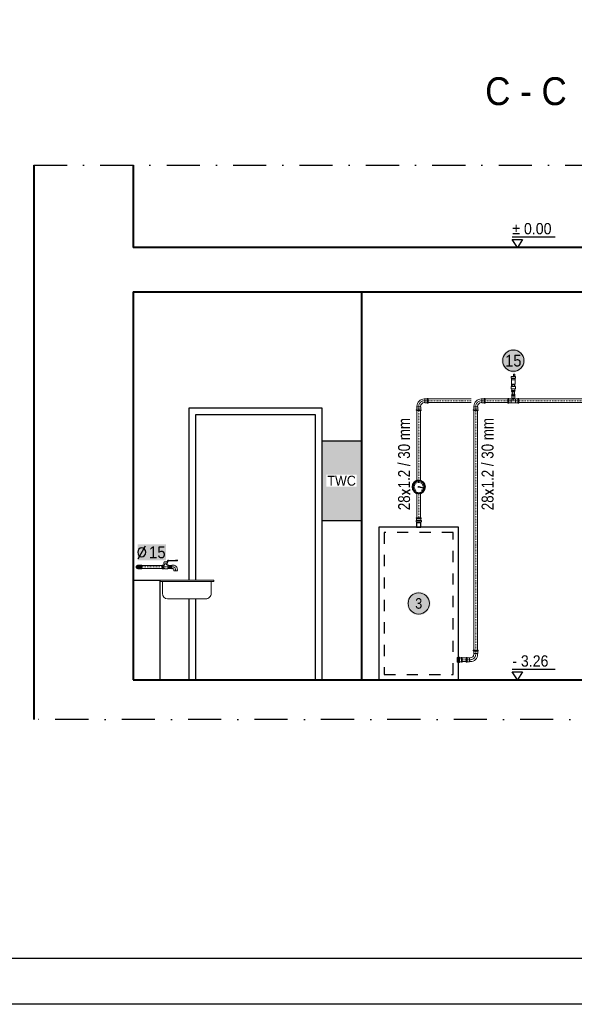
# Model space of a CAD drawing. Header units: millimetres. Extents: x -368 to 1732, y 3428 to 4913.
# Tile 1 of 80: x 62 to 480, y 3428 to 4170. Entities that reach past the tile are written whole.
import ezdxf
from ezdxf.enums import TextEntityAlignment as Align
from ezdxf.lldxf.tags import DXFTag

# ---------------------------------------------------------------- set-up
doc = ezdxf.new("R2010")
doc.units = ezdxf.units.MM
for name, pattern in [('_DASHED', [0.564444, 0.282222, -0.282222]), ('ACAD_ISO05W100', [33, 24, -3, 0, -3, 0, -3]), ('ACAD_ISO08W100', [36, 24, -3, 6, -3]), ('DASHDOT', [25.4, 12.7, -6.35, 0, -6.35]), ('DASHDOT2', [0.5, 0.25, -0.125, 0, -0.125]), ('DASHDOTX2', [2, 1, -0.5, 0, -0.5])]:
    doc.linetypes.add(name, pattern=pattern)
for name, color, linetype in [('-- Budynek', 7, 'Continuous'), ('-- RAMKA', 11, 'Continuous'), ('-- urządzenia', 51, 'Continuous'), ('Oś', 1, 'ACAD_ISO05W100')]:
    doc.layers.add(name, color=color, linetype=linetype)
for name, color, linetype, lineweight in [('-- CO_opis', 11, 'Continuous', 0), ('-- CO_rury', 11, 'Continuous', 9), ('_NOŚNE', 73, 'Continuous', 40)]:
    doc.layers.add(name, color=color, linetype=linetype, lineweight=lineweight)
doc.styles.add('A', font='arial.ttf', dxfattribs={"width": 0.9})
doc.styles.add('INSTADT', font='arial.ttf', dxfattribs={"width": 0.9})
doc.styles.add('R', font='romans.shx')
tags = doc.linetypes.add('DASH', pattern=[15, 10, -5]).pattern_tags.tags
tags[6:7] = [DXFTag(74, 4), DXFTag(75, 0), DXFTag(340, '0'), DXFTag(46, 0.0), DXFTag(50, 0.0), DXFTag(44, 0.0), DXFTag(45, 0.0)]
tags[4:5] = [DXFTag(74, 4), DXFTag(75, 0), DXFTag(340, '0'), DXFTag(46, 0.0), DXFTag(50, 0.0), DXFTag(44, 0.0), DXFTag(45, 0.0)]

# ---------------------------------------------------------------- blocks, each defined once
blk = doc.blocks.new('*U5')
at = {"layer": '-- RAMKA', "color": 50}
blk.add_lwpolyline([(0, 2970), (4200, 2970), (4200, 0), (0, 0)], close=True, dxfattribs=at)
at = {"layer": '-- RAMKA', "color": 11}
blk.add_lwpolyline([(300, 69.4), (4130, 69.4), (4130, 2900), (300, 2900)], close=True, dxfattribs=at)
blk = doc.blocks.new('-- RZĘDNA')
at = {"color": 50}
blk.add_line((-7.8, 15.7), (57, 15.7), dxfattribs=at)
at = {"color": 11}
blk.add_lwpolyline([(-7.8, 11.7), (7.8, 11.7), (0, 0)], close=True, dxfattribs=at)
at = {"color": 11, "style": 'INSTADT', "width": 0.9}
blk.add_attdef('POZIOM', (-7.8, 19.8), '', height=17, rotation=360, dxfattribs=at)
blk = doc.blocks.new('*U873')
at = {"color": 0, "ltscale": 10}
for p, q in [((4849.6, 14), (5018.7, 14)), ((4849.6, -14), (5018.7, -14))]:
    blk.add_line(p, q, dxfattribs=at)
at = {"color": 50, "linetype": 'DASHDOT2', "ltscale": 40}
blk.add_line((4849.6, 0), (5018.7, 0), dxfattribs=at)
blk = doc.blocks.new('*U877')
at = {"color": 0, "ltscale": 10}
for p, q in [((4767.2, 14), (5294.4, 14)), ((4767.2, -14), (5294.4, -14))]:
    blk.add_line(p, q, dxfattribs=at)
at = {"color": 50, "linetype": 'DASHDOT2', "ltscale": 40}
blk.add_line((4767.2, 0), (5294.4, 0), dxfattribs=at)
blk = doc.blocks.new('-- JOULE TCPMVD-200')
blk.add_lwpolyline([(-30, 0), (30, 0), (30, 115), (-30, 115)], close=True)
at = {"color": 50}
blk.add_lwpolyline([(-1.65, 115), (1.65, 115), (1.65, 118.3), (-1.65, 118.3)], close=True, dxfattribs=at)
at = {"color": 50, "linetype": '_DASHED', "ltscale": 30}
blk.add_lwpolyline([(-26, 4), (26, 4), (26, 111), (-26, 111)], close=True, dxfattribs=at)
blk = doc.blocks.new('*U859')
blk.add_blockref('-- JOULE TCPMVD-200', (0, 0))
blk = doc.blocks.new('-- ZŁACZKA INOX 28_25')
at = {"color": 0}
for p, q in [((-37.8, 15.5), (-37.8, -15.5)), ((-30.4, 15.6), (-32.8, 17.8)), ((-17.8, 15.6), (-30.4, 15.6)), ((-30.4, -15.6), (-32.8, -17.8)), ((-17.8, -15.6), (-30.4, -15.6))]:
    blk.add_line(p, q, dxfattribs=at)
at = {"color": 50}
blk.add_line((-30.4, 15.6), (-30.4, -15.6), dxfattribs=at)
for points in [[(-7.8, -20.5), (-17.8, -20.5), (-17.8, 20.5), (-7.8, 20.5)], [(-7.8, -16.6), (0.1, -16.6), (0.1, 16.6), (-7.8, 16.6)]]:
    blk.add_lwpolyline(points, close=True, dxfattribs=at)
for points in [[(-17.8, 15.6), (-17.8, 20.5), (-7.8, 20.5), (-7.8, 16.6), (0.1, 16.6)], [(-17.8, -15.6), (-17.8, -20.5), (-7.8, -20.5), (-7.8, -16.6), (0.1, -16.6)]]:
    blk.add_lwpolyline(points)
at = {"color": 0}
for centre, start, end in [((-34.8, 15.5), 49, 180), ((-34.8, -15.5), 180, 311)]:
    blk.add_arc(centre, 3, start, end, dxfattribs=at)
blk = doc.blocks.new('*U860')
blk.add_blockref('-- ZŁACZKA INOX 28_25', (0, 0))
blk = doc.blocks.new('-- NR_22')
h = blk.add_hatch(color=251)
edge = h.paths.add_edge_path()
edge.add_arc((0, 30), 22, 0, 360)
at = {"color": 50}
blk.add_circle((0, 30), 20, dxfattribs=at)
at = {"style": 'A', "width": 0.9, "flags": 12}
blk.add_attdef('22', text='', height=22, dxfattribs=at).set_placement((0, 30, 0.1), align=Align.MIDDLE_CENTER)
blk = doc.blocks.new('*U872')
at = {"color": 0, "ltscale": 10}
for p, q in [((4651, 14), (6460.2, 14)), ((4651, -14), (6460.2, -14))]:
    blk.add_line(p, q, dxfattribs=at)
at = {"color": 50, "linetype": 'DASHDOT2', "ltscale": 40}
blk.add_line((4651, 0), (6460.2, 0), dxfattribs=at)
blk = doc.blocks.new('*U874')
at = {"color": 0, "ltscale": 10}
for p, q in [((6452.5, 14), (6481.9, 14)), ((6452.5, -14), (6481.9, -14))]:
    blk.add_line(p, q, dxfattribs=at)
at = {"color": 50, "linetype": 'DASHDOT2', "ltscale": 40}
blk.add_line((6452.5, 0), (6481.9, 0), dxfattribs=at)
blk = doc.blocks.new('GEBERIT_KOL_90st_28')
at = {"color": 0}
for p, q in [((-72, 87.6), (-72, 56.4)), ((-64, 87.6), (-67.2, 90)), ((-49, 87.6), (-64, 87.6)), ((-46.4, 87), (-46.4, 57)), ((-42, 86), (-46.4, 86)), ((-64, 56.4), (-67.2, 54)), ((-49, 56.4), (-64, 56.4)), ((-42, 58), (-46.4, 58)), ((-15.6, 8), (-18, 4.8)), ((-15.6, 23), (-15.6, 8)), ((-15.6, 0), (15.6, 0)), ((-15, 25.5), (15, 25.5)), ((-14, 25.5), (-14, 30)), ((14, 25.5), (14, 30)), ((15.6, 23), (15.6, 8)), ((15.6, 8), (18, 4.8))]:
    blk.add_line(p, q, dxfattribs=at)
at = {"color": 50}
for p, q in [((-64, 87.6), (-64, 56.4)), ((-15.6, 8), (15.6, 8))]:
    blk.add_line(p, q, dxfattribs=at)
at = {"color": 50, "linetype": 'DASHDOTX2', "ltscale": 0.1}
for p, q in [((-42, 72), (-72, 72)), ((0, 30), (0, 0))]:
    blk.add_line(p, q, dxfattribs=at)
at = {"color": 0}
for centre, radius, start, end in [((-69, 87.6), 3, 53.7, 180), ((-49, 82.3), 5.33, 61.39945, 90), ((-42, 30), 56, 0, 90), ((-69, 56.4), 3, 180, 306.3), ((-49, 61.7), 5.33, 270, 298.60055), ((-42, 30), 28, 0, 90), ((-15.6, 3), 3, 143.7, 270), ((-10.3, 23), 5.33, 151.39945, 180), ((10.3, 23), 5.33, 0, 28.60055), ((15.6, 3), 3, 270, 36.3)]:
    blk.add_arc(centre, radius, start, end, dxfattribs=at)
at = {"color": 50, "linetype": 'DASHDOTX2', "ltscale": 0.1}
blk.add_arc((-42, 30), 42, 0, 90, dxfattribs=at)
blk = doc.blocks.new('*U861')
blk.add_blockref('GEBERIT_KOL_90st_28', (1616.2, 931.7))
blk = doc.blocks.new('*U878')
at = {"color": 0, "ltscale": 10}
for p, q in [((5408.1, 14), (5732.4, 14)), ((5408.1, -14), (5732.4, -14))]:
    blk.add_line(p, q, dxfattribs=at)
at = {"color": 50, "linetype": 'DASHDOT2', "ltscale": 40}
blk.add_line((5408.1, 0), (5732.4, 0), dxfattribs=at)
blk = doc.blocks.new('*U876')
blk.add_blockref('GEBERIT_KOL_90st_28', (1544.2, 930.5))
blk = doc.blocks.new('--VIEGA_KOL_GW1-2_rz')
at = {"layer": 'Oś', "linetype": 'DASHDOT2', "ltscale": 30}
h = blk.add_hatch(color=251, dxfattribs=at)
h.dxf.hatch_style = 1
h.paths.add_polyline_path([(25.6, -12.7, -0.139661), (26.9, -13, 0.282593), (29.5, -13), (29.5, -6.2), (29.5, 11.4), (29.5, 13, 0.282498), (26.9, 13, -0.13975), (25.6, 12.6), (0, 12.7, 1.000248), (0, -12.7)])
for p, q in [((25.6, 12.6), (0, 12.7)), ((25.6, -12.7), (0, -12.7))]:
    blk.add_line(p, q)
at = {"color": 0, "linetype": 'Continuous', "ltscale": 0.039894}
blk.add_line((29.5, 13), (29.5, 11.4), dxfattribs=at)
at = {"color": 0, "linetype": 'Continuous', "ltscale": 0.442229}
blk.add_line((29.5, 11.4), (29.5, -6.2), dxfattribs=at)
at = {"color": 0, "linetype": 'Continuous', "ltscale": 0.169648}
blk.add_line((29.5, -6.2), (29.5, -13), dxfattribs=at)
at = {"color": 50, "linetype": 'DASHDOTX2', "ltscale": 5}
blk.add_lwpolyline([(0, 0), (29.5, 0)], dxfattribs=at)
blk.add_arc((0, 0), 12.7, 89.97161, 270.02838)
at = {"color": 0, "linetype": 'Continuous'}
for centre, start, end in [((25.6, 15.2), 270.00002, 301.78831), ((28.2, 10.9), 58.66831, 121.78762), ((25.6, -15.2), 58.21169, 89.99998), ((28.2, -10.9), 238.21237, 301.33168)]:
    blk.add_arc(centre, 2.5, start, end, dxfattribs=at)
blk = doc.blocks.new('*U881')
at = {"color": 0}
blk.add_blockref('--VIEGA_KOL_GW1-2_rz', (-1185, -1937.3), dxfattribs=at)
blk = doc.blocks.new('*U884')
at = {"color": 0, "ltscale": 10}
for p, q in [((-3303.5, 10.7), (-3149.5, 10.7)), ((-3303.5, -10.7), (-3149.5, -10.7))]:
    blk.add_line(p, q, dxfattribs=at)
at = {"color": 50, "linetype": 'DASHDOT2', "ltscale": 40}
blk.add_line((-3303.5, 0), (-3149.5, 0), dxfattribs=at)
blk = doc.blocks.new('ZAW.KUL.1 2201 01_DN15_HERZ_z_boku')
blk.add_hatch(color=251).paths.add_polyline_path([(-8.8, 20.3), (-12.2, 20.3), (-12.2, 24.3), (-12.2, 28.8), (-12, 32.2), (-10.1, 38), (-9.9, 38.2), (-9.6, 38.3), (9.1, 38.3), (10, 38.5), (10.7, 39.2), (18.1, 49.6), (19.5, 50.9), (21.5, 51.3), (75.1, 49.4), (75.5, 49.5), (75.9, 49.7), (77.5, 51.4), (77.8, 51.6), (78.1, 51.7), (87.5, 52.7), (89.1, 52.2), (89.8, 50.7), (89.8, 46.4), (89.6, 46), (89.2, 45.9), (22.3, 45.9), (20.8, 45.5), (19.8, 44.4), (11.7, 30.4), (11.6, 30.2), (11.6, 30.1), (11.8, 24.3), (11.8, 20.3), (8.2, 20.3), (8.2, 24), (-2.4, 24), (-2.4, 20.3)])
at = {"color": 0}
for p, q in [((-24.4, 13.5), (-25.2, 12)), ((-25.2, -12), (-25.2, 12)), ((-15.7, 13.5), (-24.4, 13.5)), ((-13.1, 12), (-10.2, 12)), ((-8.8, 20.3), (-8.8, 13.5)), ((-2.4, 24), (-2.4, 20.3)), ((8.2, 24), (-2.4, 24)), ((8.2, 24), (8.2, 17)), ((10.2, 15), (15, 15)), ((16.1, 14.6), (17.1, 13.5)), ((17.1, 12.5), (25.2, 12.5)), ((25.2, 12.5), (25.2, -12.5)), ((-24.4, -13.5), (-25.2, -12)), ((-15.7, -13.5), (-24.4, -13.5)), ((-13.1, -12), (-9.3, -12)), ((-4.4, -14.5), (-8.5, -12.2)), ((3.8, -14.8), (-3.7, -14.8)), ((5, -14.9), (4.6, -14.9)), ((5.3, -15), (5, -14.9)), ((5.3, -15), (15, -15)), ((16.1, -14.6), (17.1, -13.5)), ((17.1, -12.5), (25.2, -12.5))]:
    blk.add_line(p, q, dxfattribs=at)
at = {"color": 50, "linetype": 'DASHDOTX2', "ltscale": 5}
for p, q in [((-13.1, 8.2), (-25.2, 8.2)), ((-25.2, 5), (-13.1, 5)), ((-13.1, 12), (-13.1, 0)), ((17.1, -12.5), (17.1, 12.5)), ((25.2, 10.4), (17.1, 10.4)), ((17.1, 2.1), (25.2, 2.1)), ((-25.2, 0), (25.2, 0)), ((-13.1, -5), (-25.2, -5)), ((-25.2, -8.2), (-13.1, -8.2)), ((-13.1, 0), (-13.1, -12)), ((25.2, -2.1), (17.1, -2.1)), ((17.1, -10.4), (25.2, -10.4))]:
    blk.add_line(p, q, dxfattribs=at)
for p, q in [((-8.8, 20.3), (-2.4, 20.3)), ((17.1, 13.5), (17.1, 12.5)), ((17.1, -12.5), (17.1, -13.5))]:
    blk.add_line(p, q)
at = {"color": 11}
blk.add_lwpolyline([(-8.8, 20.3), (-12.2, 20.3), (-12.2, 24.3), (-12.2, 24.3), (-12.2, 28.8), (-12, 32.2), (-10.1, 38), (-9.9, 38.2), (-9.6, 38.3), (9.1, 38.3), (10, 38.5), (10.7, 39.2), (18.1, 49.6), (19.5, 50.9), (21.5, 51.3), (75.1, 49.4), (75.5, 49.5), (75.9, 49.7), (77.5, 51.4), (77.8, 51.6), (78.1, 51.7), (87.5, 52.7), (89.1, 52.2), (89.8, 50.7), (89.8, 46.4), (89.6, 46), (89.2, 45.9), (22.3, 45.9), (20.8, 45.5), (19.8, 44.4), (11.7, 30.4), (11.6, 30.2), (11.6, 30.1), (11.8, 24.3), (11.8, 24.3), (11.8, 20.3), (8.2, 20.3), (8.2, 24), (-2.4, 24), (-2.4, 20.3), (-8.8, 20.3)], dxfattribs=at)
at = {"color": 0}
for centre, radius, start, end in [((-15.7, 12), 1.5, 30, 90), ((-13.1, 13.5), 1.5, 210, 270), ((-10.2, 13.5), 1.5, 269.99986, 0.00012), ((10.2, 17), 2, 179.99994, 270.00008), ((15, 13.5), 1.5, 45, 90), ((-15.7, -12), 1.5, 270, 330), ((-13.1, -13.5), 1.5, 90, 150), ((-9.3, -13.5), 1.5, 60, 90), ((-3.7, -13.3), 1.5, 240, 270), ((3.8, -17.8), 3, 75, 90), ((15, -13.5), 1.5, 270, 315)]:
    blk.add_arc(centre, radius, start, end, dxfattribs=at)
blk = doc.blocks.new('*U445')
blk.add_blockref('ZAW.KUL.1 2201 01_DN15_HERZ_z_boku', (1517.5, -300))
blk = doc.blocks.new('-- fi_średnica_k')
blk.add_hatch(color=251).paths.add_polyline_path([(21.4, 32), (-21.4, 32), (-21.4, 8), (21.4, 8)])
at = {"insert": (-6.8, 20), "char_height": 20, "width": 56.29, "attachment_point": 6, "style": 'R'}
blk.add_mtext('{\\C11;%%C}', dxfattribs=at)
at = {"color": 7, "style": 'A', "width": 0.9, "flags": 12}
blk.add_attdef('SR', text='', height=18, dxfattribs=at).set_placement((8, 20), align=Align.MIDDLE_CENTER)
blk = doc.blocks.new('VIEGA_KOL_GW1-2')
at = {"color": 0, "linetype": 'Continuous', "ltscale": 0.039894}
for p, q in [((-11.4, 29.5), (-13, 29.5)), ((29.5, 13), (29.5, 11.4))]:
    blk.add_line(p, q, dxfattribs=at)
at = {"color": 0, "linetype": 'Continuous', "ltscale": 0.442229}
for p, q in [((-11.4, 29.5), (6.2, 29.5)), ((29.5, 11.4), (29.5, -6.2))]:
    blk.add_line(p, q, dxfattribs=at)
at = {"color": 0, "linetype": 'Continuous', "ltscale": 0.169648}
for p, q in [((6.2, 29.5), (13, 29.5)), ((29.5, -6.2), (29.5, -13))]:
    blk.add_line(p, q, dxfattribs=at)
at = {"color": 0, "linetype": 'Continuous'}
for points in [[(-12.9, 19.6), (-13.1, 18.9), (-13.1, 18.2), (-13.2, 17.5)], [(-12.7, 25.6), (-12.7, 22.1), (-12.7, 21.6), (-12.7, 21.1), (-12.7, 20.6), (-12.8, 20.1), (-12.9, 19.6)], [(12.6, 25.6), (12.6, 22.1), (12.6, 21.6), (12.6, 21.1), (12.7, 20.6), (12.8, 20.1), (12.9, 19.6)], [(12.9, 19.6), (13.1, 18.9), (13.1, 18.2), (13.2, 17.5)], [(25.6, 12.6), (21.5, 12.6), (20.8, 12.7), (20.2, 12.8), (19.5, 12.9), (18.8, 13.1), (18.2, 13.1), (17.5, 13.2)], [(25.6, -12.7), (21.5, -12.7), (20.8, -12.7), (20.2, -12.8), (19.5, -12.9), (18.8, -13.1), (18.2, -13.1), (17.5, -13.2)]]:
    blk.add_lwpolyline(points, dxfattribs=at)
at = {"color": 50, "linetype": 'DASHDOTX2', "ltscale": 5}
for points in [[(0, 29.5), (0, 17.5)], [(17.5, 0), (29.5, 0)]]:
    blk.add_lwpolyline(points, dxfattribs=at)
at = {"color": 0, "linetype": 'Continuous'}
for centre, radius, start, end in [((-10.9, 28.2), 2.5, 148.66831, 211.78763), ((17.5, 17.5), 30.7, 180.0001, 224.99989), ((-15.2, 25.6), 2.5, 0.00002, 31.78831), ((15.2, 25.6), 2.5, 148.21169, 179.99998), ((10.9, 28.2), 2.5, 328.21237, 31.33169), ((17.5, 17.5), 4.35, 180.00007, 224.99913), ((17.5, 17.5), 4.35, 225.00007, 269.99992), ((25.6, 15.2), 2.5, 270.00002, 301.78831), ((28.2, 10.9), 2.5, 58.66831, 121.78762), ((17.5, 17.5), 30.7, 225.00006, 269.9999), ((25.6, -15.2), 2.5, 58.21169, 89.99998), ((28.2, -10.9), 2.5, 238.21237, 301.33168)]:
    blk.add_arc(centre, radius, start, end, dxfattribs=at)
at = {"color": 50, "linetype": 'DASHDOTX2', "ltscale": 5}
for start, end in [(180.00007, 224.99913), (225.00007, 269.99992)]:
    blk.add_arc((17.5, 17.5), 17.5, start, end, dxfattribs=at)
blk = doc.blocks.new('*U883')
blk.add_blockref('VIEGA_KOL_GW1-2', (-369.8, 0))
blk = doc.blocks.new('VIEGA_N1-2')
at = {"color": 50}
for p, q in [((7.8, 8.4), (13.8, 8.4)), ((7.8, 0), (13.8, 0)), ((7.8, -8.4), (13.8, -8.4))]:
    blk.add_line(p, q, dxfattribs=at)
for points in [[(7.8, -10.7), (0, -10.5), (0, 10.5), (7.8, 10.7)], [(13.8, -10.7), (21.5, -10.5), (21.5, 10.5), (13.8, 10.7)]]:
    blk.add_lwpolyline(points, close=True, dxfattribs=at)
at = {"color": 11}
blk.add_lwpolyline([(13.8, -11.9), (7.8, -11.9), (7.8, 11.9), (13.8, 11.9)], close=True, dxfattribs=at)
blk = doc.blocks.new('*U724')
blk.add_blockref('VIEGA_N1-2', (-197.6, 0))
blk = doc.blocks.new('-- ROZDZIELNICA TWC')
blk.add_hatch(color=251).paths.add_polyline_path([(-15, 120), (15, 120), (15, 180), (-15, 180)])
at = {"ltscale": 100, "elevation": 0}
blk.add_lwpolyline([(-15, 120), (15, 120), (15, 180), (-15, 180)], close=True, dxfattribs=at)
at = {"color": 7, "ltscale": 100, "insert": (0, 150, 0), "char_height": 7.5, "attachment_point": 5, "style": 'A', "bg_fill": 3, "box_fill_scale": 1.1, "bg_fill_color": 256, "bg_fill_transparency": 10617998}
blk.add_mtext('TWC', dxfattribs=at)
blk = doc.blocks.new('-- ODPOWIETRZNIK')
at = {"color": 11, "linetype": 'Continuous'}
for points in [[(-1.72, 7.55), (1.72, 7.55), (1.72, 6.43), (-1.72, 6.43)], [(-1.29, 1.54), (1.29, 1.54), (1.29, 0.4), (-1.29, 0.4)]]:
    blk.add_lwpolyline(points, close=True, dxfattribs=at)
at = {"color": 50, "linetype": 'Continuous'}
for points in [[(0.12, 9.43), (1.16, 9.43), (1.16, 8.05), (0.12, 8.05)], [(-1.4, 6.06), (1.4, 6.06), (1.4, 5.2), (-1.4, 5.2)], [(-0.87, 1.94), (0.87, 1.94), (0.87, 0), (-0.87, 0)]]:
    blk.add_lwpolyline(points, close=True, dxfattribs=at)
at = {"color": 0, "linetype": 'Continuous'}
blk.add_lwpolyline([(-1.4, 1.94), (1.4, 1.94), (1.4, 6.43), (-1.4, 6.43)], close=True, dxfattribs=at)
blk = doc.blocks.new('GEBERIT_TR_28-18-28')
at = {"ltscale": 25}
for p, q in [((-42, 15.6), (-42, -15.6)), ((-34, 15.7), (-37.2, 18)), ((-19, 15.7), (-34, 15.7)), ((-16.5, 15), (-9.5, 15)), ((-10.7, 38.6), (-12.6, 41.5)), ((-10.7, 25.7), (-10.7, 38.6)), ((-9.6, 18.3), (-10.6, 25.3)), ((10.4, 45.7), (-10.4, 45.7)), ((-9.6, 16.7), (-9.6, 18.3)), ((-9.5, 16.7), (-9.5, 15)), ((9.5, 18.3), (10.6, 25.3)), ((9.5, 16.7), (9.5, 18.3)), ((9.5, 16.7), (9.5, 15)), ((9.5, 15), (16.4, 15)), ((10.6, 38.6), (12.6, 41.5)), ((10.6, 25.7), (10.6, 38.6)), ((19, 15.7), (34, 15.7)), ((34, 15.7), (37.2, 18)), ((42, -15.6), (42, 15.6)), ((-34, -15.7), (-37.2, -18)), ((-19, -15.7), (-34, -15.7)), ((-16.5, -15), (16.4, -15)), ((19, -15.7), (34, -15.7)), ((34, -15.7), (37.2, -18))]:
    blk.add_line(p, q, dxfattribs=at)
at = {"color": 50, "linetype": 'DASHDOTX2', "ltscale": 0.1}
for p, q in [((42, 0), (-42, 0)), ((0, 0), (0, 45.7))]:
    blk.add_line(p, q, dxfattribs=at)
at = {"color": 50, "ltscale": 25}
for p, q in [((-34, 15.7), (-34, -15.7)), ((-16.5, 15), (-16.5, -15)), ((10.6, 38.6), (-10.7, 38.6)), ((9.5, 18.3), (-9.6, 18.3)), ((9.5, 16.7), (-9.6, 16.7)), ((16.4, -15), (16.4, 15)), ((34, -15.7), (34, 15.7))]:
    blk.add_line(p, q, dxfattribs=at)
at = {"color": 50, "ltscale": 25, "flags": 128}
blk.add_lwpolyline([(9.5, 15), (9.5, 15), (9.4, 15), (9.4, 14.9), (9.3, 14.9), (9.2, 14.8), (9, 14.7), (8.9, 14.6), (8.7, 14.5), (8.5, 14.4), (8.2, 14.2), (8, 14.1), (7.7, 13.9), (7.4, 13.8), (7.1, 13.6), (6.8, 13.4), (6.4, 13.3), (6.1, 13.1), (5.7, 12.9), (5.3, 12.8), (4.9, 12.6), (4.5, 12.5), (4.1, 12.3), (3.6, 12.2), (3.2, 12), (2.7, 11.9), (2.2, 11.8), (1.7, 11.7), (1.2, 11.7), (0.7, 11.6), (0.2, 11.6), (-0.2, 11.6), (-0.7, 11.6), (-1.2, 11.7), (-1.7, 11.7), (-2.2, 11.8), (-2.7, 11.9), (-3.2, 12), (-3.6, 12.2), (-4.1, 12.3), (-4.5, 12.5), (-4.9, 12.6), (-5.3, 12.8), (-5.7, 12.9), (-6.1, 13.1), (-6.4, 13.3), (-6.8, 13.4), (-7.1, 13.6), (-7.4, 13.8), (-7.7, 13.9), (-8, 14.1), (-8.2, 14.2), (-8.5, 14.4), (-8.7, 14.5), (-8.9, 14.6), (-9, 14.7), (-9.2, 14.8), (-9.3, 14.9), (-9.4, 14.9), (-9.4, 15), (-9.5, 15), (-9.5, 15)], dxfattribs=at)
at = {"ltscale": 25}
for centre, radius, start, end in [((-39, 15.6), 3, 53.7, 180), ((-19, 10.3), 5.33, 61.39945, 90), ((-10.4, 43), 2.7, 90, 215), ((-8.1, 25.7), 2.55, 180, 188.69882), ((10.4, 43), 2.7, 325, 90), ((8.1, 25.7), 2.55, 351.30118, 0), ((19, 10.3), 5.33, 90, 118.60055), ((39, 15.6), 3, 0, 126.3), ((-39, -15.6), 3, 180, 306.3), ((-19, -10.3), 5.33, 270, 298.60055), ((19, -10.3), 5.33, 241.39945, 270), ((39, -15.6), 3, 233.7, 0)]:
    blk.add_arc(centre, radius, start, end, dxfattribs=at)
blk = doc.blocks.new('*U905')
at = {"color": 50, "linetype": 'DASHDOT'}
blk.add_blockref('GEBERIT_TR_28-18-28', (-274.3, -435.1), dxfattribs=at)
blk = doc.blocks.new('-- ZŁACZKA_P GW INOX 18_15')
at = {"color": 0, "ltscale": 25}
for p, q in [((0, 10.3), (0, -10.3)), ((6.8, 10.6), (4.6, 12.4)), ((18.2, 10.6), (6.8, 10.6)), ((19.2, 11.3), (19.8, 13.5)), ((20.3, 15.6), (35.3, 15.6)), ((36.5, 13.5), (36.5, 11.7)), ((36.5, 11.7), (36.5, 0)), ((36.5, 0), (36.5, -11.7)), ((6.8, -10.6), (4.6, -12.4)), ((18.2, -10.6), (6.8, -10.6)), ((19.2, -11.3), (19.8, -13.5)), ((20.3, -15.6), (35.3, -15.6)), ((36.5, -11.7), (36.5, -13.5))]:
    blk.add_line(p, q, dxfattribs=at)
at = {"color": 50, "ltscale": 25}
for p, q in [((6.8, 10.6), (6.8, -10.6)), ((19.8, -13.5), (19.6, 13))]:
    blk.add_line(p, q, dxfattribs=at)
at = {"color": 0}
blk.add_lwpolyline([(19.8, 13.5), (19.8, 15.6), (36.5, 15.6), (36.5, -15.6), (19.8, -15.6), (19.8, -13.5)], dxfattribs=at)
at = {"color": 0, "ltscale": 25}
for centre, radius, start, end in [((2.8, 10.3), 2.8, 50, 180), ((18.2, 11.6), 1, 270, 345), ((2.8, -10.3), 2.8, 180, 310), ((18.2, -11.6), 1, 15, 90)]:
    blk.add_arc(centre, radius, start, end, dxfattribs=at)
blk = doc.blocks.new('*U907')
blk.add_blockref('-- ZŁACZKA_P GW INOX 18_15', (-196.9, 102.2))
blk = doc.blocks.new('*U906')
at = {"color": 0, "ltscale": 10}
for p, q in [((4993.7, 9), (5018.7, 9)), ((4993.7, -9), (5018.7, -9))]:
    blk.add_line(p, q, dxfattribs=at)
at = {"color": 50, "linetype": 'DASHDOT2', "ltscale": 40}
blk.add_line((4993.7, 0), (5018.7, 0), dxfattribs=at)
blk = doc.blocks.new('*U908')
at = {"color": 0, "ltscale": 10}
for p, q in [((4849.6, 14), (5346.5, 14)), ((4849.6, -14), (5346.5, -14))]:
    blk.add_line(p, q, dxfattribs=at)
at = {"color": 50, "linetype": 'DASHDOT2', "ltscale": 40}
blk.add_line((4849.6, 0), (5346.5, 0), dxfattribs=at)
blk = doc.blocks.new('-- TERMOMETR TARCZOWY 0_150')
at = {"color": 50}
for p, q in [((-3.05, 0.7), (-3.71, 0.85)), ((-2.65, 1.67), (-3.22, 2.03)), ((-1.95, 2.45), (-2.37, 2.98)), ((-1.03, 2.95), (-1.26, 3.59)), ((-0.4, -0.23), (-0.21, 0.41)), ((-0.06, 0.23), (-0.21, 0.41)), ((0, 3.13), (0, 3.81)), ((3.33, -0.98), (0.23, 0.04)), ((1.03, 2.95), (1.26, 3.59)), ((1.95, 2.45), (2.37, 2.98)), ((2.65, 1.67), (3.22, 2.03)), ((3.05, 0.7), (3.71, 0.85)), ((-3.11, -0.35), (-3.78, -0.43)), ((-2.82, -1.36), (-3.43, -1.65)), ((-2.21, -2.21), (-2.69, -2.69)), ((-0.18, -0.15), (-0.4, -0.23)), ((3.33, -0.98), (0.17, -0.16)), ((2.21, -2.21), (2.69, -2.69)), ((2.82, -1.36), (3.43, -1.65)), ((3.11, -0.35), (3.78, -0.43))]:
    blk.add_line(p, q, dxfattribs=at)
at = {"color": 11, "extrusion": (5.91646e-31, -1.75168e-15, -1)}
blk.add_ellipse((0, 0), major_axis=(3.54, 3.54), ratio=1, start_param=3.926991, end_param=10.210176, dxfattribs=at)
at = {"color": 50, "extrusion": (1.08468e-30, -1.75168e-15, -1)}
blk.add_ellipse((0, 0), major_axis=(-3.13, 3.13), ratio=1, start_param=5.497787, end_param=11.780972, dxfattribs=at)
at = {"color": 50}
blk.add_ellipse((0, 0), major_axis=(-0.225, 0.066), ratio=1, start_param=5.497787, end_param=11.780972, dxfattribs=at)
blk = doc.blocks.new('*U910')
at = {"color": 0, "ltscale": 10}
for p, q in [((819.2, 14), (1001.1, 14)), ((819.2, -14), (1001.1, -14))]:
    blk.add_line(p, q, dxfattribs=at)
at = {"color": 50, "linetype": 'DASHDOT2', "ltscale": 40}
blk.add_line((819.2, 0), (1001.1, 0), dxfattribs=at)

msp = doc.modelspace()

# ---------------------------------------------------------------- linework, layer by layer
at = {"layer": '-- Budynek', "color": 50, "linetype": 'DASHDOT2', "ltscale": 100}
msp.add_lwpolyline([(72.53, 4060.52), (815.1, 4060.52), (815.1, 3642.52), (72.53, 3642.52)], dxfattribs=at)
at = {"layer": '-- Budynek', "color": 50, "linetype": 'DASH'}
msp.add_lwpolyline([(147.46, 3747.52), (167.46, 3747.52), (167.46, 3672.52)], dxfattribs=at)
at = {"layer": '-- CO_rury', "linetype": 'ACAD_ISO08W100', "ltscale": 20}
msp.add_circle((150.96, 3757.52), 1.27, dxfattribs=at)
at = {"layer": '-- RAMKA'}
for points in [[(189.7, 3747.52), (189.7, 3877.52), (289.7, 3877.52), (289.7, 3672.52), (189.7, 3672.52), (189.7, 3733.52)], [(194.7, 3747.52), (194.7, 3872.52), (284.7, 3872.52), (284.7, 3672.52), (194.7, 3672.52), (194.7, 3733.52)]]:
    msp.add_lwpolyline(points, dxfattribs=at)
at = {"color": 11, "linetype": 'Continuous', "lineweight": 0}
for p, q in [((167.46, 3747.52), (208.26, 3747.52)), ((167.46, 3747.52), (167.46, 3746.52)), ((167.46, 3746.52), (208.26, 3746.52)), ((169.46, 3746.52), (169.46, 3737.52)), ((208.26, 3747.52), (208.26, 3746.52)), ((173.46, 3733.52), (202.26, 3733.52))]:
    msp.add_line(p, q, dxfattribs=at)
msp.add_lwpolyline([(202.26, 3733.52), (202.26, 3733.52, 0.414214), (206.26, 3737.52), (206.26, 3746.52)], format="xyb", dxfattribs=at)
msp.add_arc((173.46, 3737.52), 4, 180, 270, dxfattribs=at)
at = {"layer": '_NOŚNE'}
for p, q in [((72.53, 4060.52), (72.53, 3642.52)), ((147.46, 4060.52), (147.46, 3998.52)), ((815.1, 3998.52), (147.46, 3998.52)), ((147.46, 3964.9), (555.7, 3964.9)), ((147.46, 3964.9), (147.46, 3672.52)), ((319.7, 3964.9), (319.7, 3672.52)), ((147.46, 3672.52), (752.7, 3672.52))]:
    msp.add_line(p, q, dxfattribs=at)

# ---------------------------------------------------------------- block references
at = {"layer": '-- Budynek'}
ref = msp.add_blockref('-- RZĘDNA', (437.34, 3998.52), dxfattribs=dict(at, xscale=0.5, yscale=0.5, zscale=0.001))
ref.add_attrib('POZIOM', '%%P 0.00', (433.45, 4008.4), dxfattribs={"layer": '0', "color": 11, "height": 8.5, "rotation": 360, "style": 'INSTADT', "oblique": 360, "width": 0.9})
ref = msp.add_blockref('-- RZĘDNA', (437.34, 3672.52), dxfattribs=dict(at, xscale=0.5, yscale=0.5, zscale=0.001))
ref.add_attrib('POZIOM', '- 3.26', (433.45, 3682.4), dxfattribs={"layer": '0', "color": 11, "height": 8.5, "rotation": 360, "style": 'INSTADT', "oblique": 360, "width": 0.9})
at = {"layer": '-- CO_opis'}
ref = msp.add_blockref('-- NR_22', (434.24, 3901.1), dxfattribs=dict(at, xscale=-0.4, yscale=0.4, zscale=0.001))
ref.add_attrib('22', '15', dxfattribs={"layer": '0', "height": 8.8, "style": 'A', "width": 0.9}).set_placement((434.24, 3913.1), align=Align.MIDDLE_CENTER)
at = {"layer": '-- CO_opis', "lineweight": 0}
ref = msp.add_blockref('-- fi_średnica_k', (161.61, 3758.58), dxfattribs=dict(at, xscale=0.5, yscale=0.5))
ref.add_attrib('SR', '15', dxfattribs={"layer": '0', "color": 7, "height": 9, "style": 'A', "width": 0.9}).set_placement((165.63, 3768.59), align=Align.MIDDLE_CENTER)
at = {"layer": '-- CO_opis'}
ref = msp.add_blockref('-- NR_22', (362.9, 3718.02, 0), dxfattribs=dict(at, xscale=0.4, yscale=0.4, zscale=0.001))
ref.add_attrib('22', '3', dxfattribs={"layer": '0', "height": 8, "style": 'A', "width": 0.85}).set_placement((362.9, 3730.02), align=Align.MIDDLE_CENTER)
at = {"layer": '-- CO_rury', "color": 11, "linetype": 'ACAD_ISO08W100', "ltscale": 20}
msp.add_blockref('-- ODPOWIETRZNIK', (434.24, 3893.55), dxfattribs=at)
at = {"layer": '-- CO_rury', "linetype": 'ACAD_ISO08W100', "ltscale": 20, "yscale": 0.1, "zscale": 0.1}
for name, p, xscale, rotation in [('*U907', (444.46, 3909.59), 0.1, 90), ('*U906', (434.24, 3388.03), -0.1, 270), ('*U877', (362.9, 4352.35), -0.1, 90), ('*U872', (405.92, 4340.74), -0.1, 90), ('*U860', (362.9, 3790.82), 0.1, 270.0627015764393), ('*U883', (179.46, 3720.53), -0.1, 90), ('*U861', (244.3, 3787.89), -0.1, 180), ('*U860', (392, 3687.52), 0.1, 180.0627015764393)]:
    msp.add_blockref(name, p, dxfattribs=dict(at, xscale=xscale, rotation=rotation))
for name, p, xscale in [('*U878', (-170.72, 3882.83), 0.1), ('*U861', (567.54, 3782.46), -0.1), ('*U873', (915, 3882.83), -0.1), ('*U905', (461.67, 3926.34), 0.1), ('*U908', (-46.52, 3882.83), 0.1), ('*U881', (269.46, 3951.24), 0.1), ('*U884', (484.26, 3757.52), 0.1), ('*U445', (20.09, 3787.52), 0.1), ('*U724', (156.75, 3757.52), -0.1), ('*U874', (-249.47, 3687.52), 0.1)]:
    msp.add_blockref(name, p, dxfattribs=dict(at, xscale=xscale))
at = {"layer": '-- RAMKA', "xscale": 0.5, "yscale": 0.5, "zscale": 0.5}
msp.add_blockref('*U5', (-367.87, 3427.73), dxfattribs=at)
at = {"layer": '-- urządzenia'}
msp.add_blockref('*U859', (362.9, 3672.52), dxfattribs=at)

# ---------------------------------------------------------------- texts
at = {"layer": '-- CO_opis', "color": 171, "linetype": 'Continuous', "ltscale": 0.6, "insert": (443.82, 4105.52), "char_height": 21, "attachment_point": 8, "style": 'INSTADT'}
msp.add_mtext('C - C', dxfattribs=at)

# ---------------------------------------------------------------- next in the draw order: block references
at = {"layer": '-- urządzenia', "linetype": 'Continuous', "lineweight": 0}
msp.add_blockref('-- ROZDZIELNICA TWC', (304.7, 3672.52, 0), dxfattribs=at)

# ---------------------------------------------------------------- next in the draw order: texts
at = {"layer": '-- CO_opis', "char_height": 9, "rotation": 90, "style": 'A', "bg_fill": 3, "box_fill_scale": 1.2, "bg_fill_color": 256, "bg_fill_transparency": 0}
for insert, attachment_point in [((356.45, 3835.11), 8), ((410.32, 3835.11), 2)]:
    msp.add_mtext('{\\W0.8;28\\Fromans|c0;x\\fArial|b0|i0|c238|p34;1.2 / 30 mm}', dxfattribs=dict(at, insert=insert, attachment_point=attachment_point))

# ---------------------------------------------------------------- next in the draw order: block references
at = {"layer": '-- CO_rury', "linetype": 'ACAD_ISO08W100', "ltscale": 20, "xscale": -0.1, "yscale": 0.1, "zscale": 0.1}
msp.add_blockref('*U876', (517.32, 3782.58), dxfattribs=at)
at = {"layer": '-- CO_rury', "linetype": 'ACAD_ISO08W100', "ltscale": 20, "xscale": -0.1, "yscale": 0.1, "zscale": 0.1, "rotation": 270}
msp.add_blockref('*U910', (362.9, 3712.8), dxfattribs=at)
at = {"layer": '-- urządzenia', "linetype": 'ACAD_ISO08W100', "ltscale": 20}
msp.add_blockref('-- TERMOMETR TARCZOWY 0_150', (362.9, 3817.91), dxfattribs=at)

doc.saveas('drawing.dxf')
